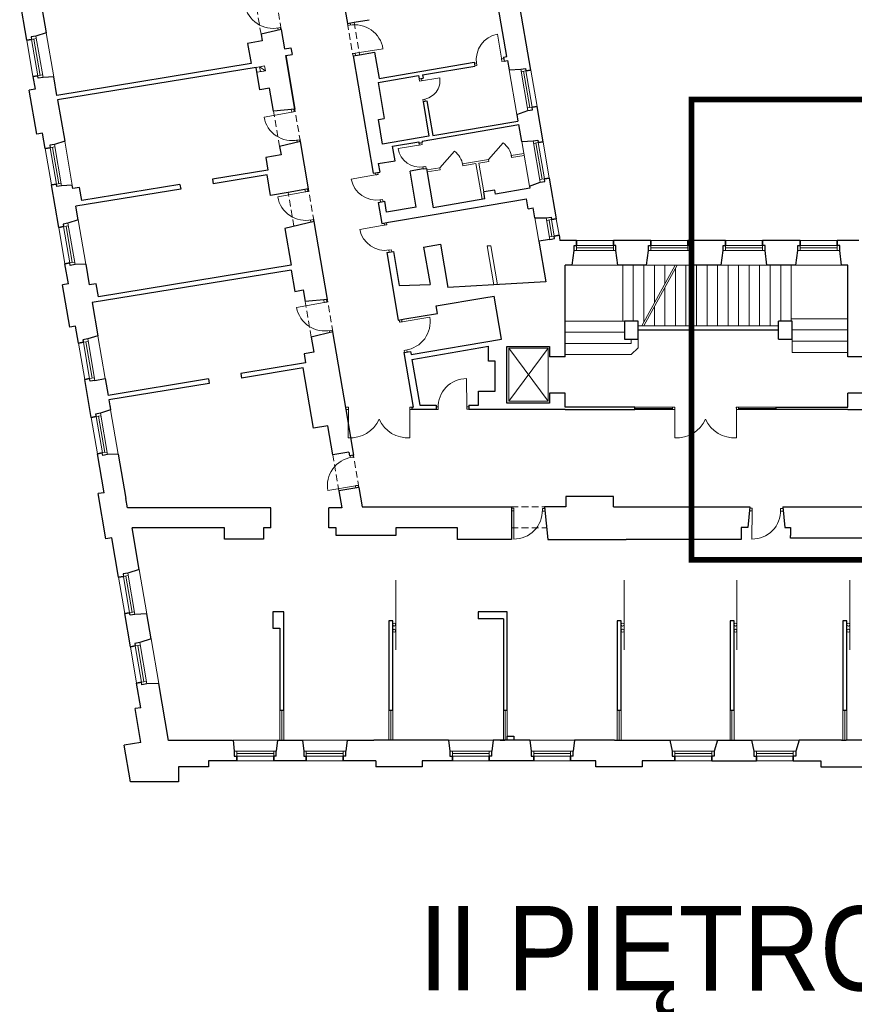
# Model space of a CAD drawing. Header units: millimetres. Extents: x 6904000 to 7075021, y 297772 to 407623.
# Tile 77 of 91: x 7042381 to 7043650, y 344305 to 345802. Entities that reach past the tile are written whole.
import ezdxf

# ---------------------------------------------------------------- set-up
doc = ezdxf.new("R2010")
doc.units = ezdxf.units.MM
doc.linetypes.add('MCS - 2 piętro - koncepcja (2026.04.17)_do wysłania$0$DASHED', pattern=[19.05, 12.7, -6.35])
for name, color, linetype, lineweight in [('MCS - 2 piętro - koncepcja (2026.04.17)_do wysłania$0$Drzwi i okna', 8, 'Continuous', 9), ('MCS - 2 piętro - koncepcja (2026.04.17)_do wysłania$0$Kanały wentylacyjne', 8, 'Continuous', 9), ('MCS - 2 piętro - koncepcja (2026.04.17)_do wysłania$0$Opis', 8, 'Continuous', 9), ('MCS - 2 piętro - koncepcja (2026.04.17)_do wysłania$0$Przekrojowa', 8, 'Continuous', 25), ('MCS - 2 piętro - koncepcja (2026.04.17)_do wysłania$0$Ramka', 8, 'Continuous', 9), ('MCS - 2 piętro - koncepcja (2026.04.17)_do wysłania$0$S3_obrys zakresu', 8, 'Continuous', 5), ('MCS - 2 piętro - koncepcja (2026.04.17)_do wysłania$0$Widokowa', 8, 'Continuous', 9)]:
    doc.layers.add(name, color=color, linetype=linetype, lineweight=lineweight)
doc.styles.add('MCS - 2 piętro - koncepcja (2026.04.17)_do wysłania$0$ARIELCE', font='arial.ttf', dxfattribs={"width": 0.9})

# ---------------------------------------------------------------- blocks, each defined once
blk = doc.blocks.new('MCS - 2 piętro - koncepcja (2026.04.17)_do wysłania$0$zw$2918')
at = {"layer": 'MCS - 2 piętro - koncepcja (2026.04.17)_do wysłania$0$Drzwi i okna', "color": 0}
for p, q in [((1351.6, -1801.4), (1350.5, -1794.9)), ((1359.5, -1800.1), (1358.4, -1793.6)), ((1137, -1809.3), (1145.8, -1807.7)), ((1138, -1809.1), (1139.1, -1815.5)), ((1145.8, -1807.7), (1146.9, -1813.6)), ((1360.5, -1799.9), (1351.6, -1801.4)), ((1818.8, -1907), (1805.9, -1828.1)), ((1373.6, -1885.8), (1458, -1871.9)), ((1374.6, -1885.7), (1365.7, -1887.1)), ((1365.7, -1887.1), (1366.8, -1893.5)), ((1374.7, -1892.2), (1373.6, -1885.8)), ((1742.2, -1915), (1735.7, -1916.1)), ((1742, -1914), (1743.5, -1922.9)), ((1817.9, -1901.6), (1819.4, -1910.5)), ((1824.5, -1901.5), (1818.1, -1902.6)), ((1819.4, -1910.5), (1825.8, -1909.4)), ((1743.5, -1922.9), (1737, -1924)), ((1568.7, -1970.2), (1567.6, -1963.7)), ((1568.7, -1970.2), (1630.4, -1960.2)), ((1577.6, -1968.8), (1568.7, -1970.2)), ((1575.6, -1969), (1574.5, -1962.5)), ((1585.5, -2025.1), (1578.6, -2026.3)), ((1578.6, -2026.3), (1579.6, -2032.7)), ((1586.5, -2031.5), (1585.5, -2025.1)), ((1180.6, -2064.7), (1096.5, -2080.2)), ((1179.1, -2056.7), (1180.6, -2064.7)), ((1179.6, -2064.9), (1188.4, -2063.3)), ((1188.4, -2063.3), (1187.1, -2056.2)), ((1195.3, -2150.4), (1204.2, -2148.8)), ((1196.3, -2150.2), (1197.3, -2155.8)), ((1204.2, -2148.8), (1205.2, -2154.5)), ((1572.8, -2164.4), (1503.7, -2175.8)), ((1568.4, -2165.1), (1567.3, -2158.6)), ((1568.4, -2165.1), (1577.2, -2163.6)), ((1577.2, -2163.6), (1576.2, -2157.1)), ((1579.3, -2231.1), (1588.2, -2229.7)), ((1580.4, -2237.5), (1579.3, -2231.1)), ((1588.2, -2229.7), (1589.2, -2236.1)), ((1440.3, -2254.8), (1361.5, -2268.6)), ((1434.7, -2249.2), (1435.8, -2255.6)), ((1434.8, -2255.8), (1443.7, -2254.2)), ((1443.7, -2254.2), (1442.6, -2247.8)), ((1220.8, -2300.3), (1222, -2307.2)), ((1229.9, -2305.8), (1228.6, -2298.7)), ((1222, -2307.2), (1137.9, -2322.7)), ((1221.1, -2307.4), (1229.9, -2305.8)), ((1448.1, -2331.5), (1456.9, -2330)), ((1449.1, -2331.4), (1450.2, -2337.9)), ((1456.9, -2330), (1458.1, -2336.5)), ((1236.8, -2392.9), (1245.6, -2391.2)), ((1237.8, -2392.7), (1238.9, -2399)), ((1245.6, -2391.2), (1246.7, -2397)), ((1466.6, -2407.6), (1387.8, -2421.4)), ((1461, -2402), (1462.2, -2408.4)), ((1461.2, -2408.5), (1470, -2407)), ((1470, -2407), (1468.9, -2400.6)), ((1474.4, -2484.3), (1483.3, -2482.8)), ((1483.3, -2482.8), (1484.4, -2489.3)), ((1475.4, -2484.1), (1476.5, -2490.6)), ((1279.5, -2643.3), (1195.4, -2658.8)), ((1278, -2635.3), (1279.5, -2643.3)), ((1278.5, -2643.5), (1287.4, -2641.9)), ((1287.4, -2641.9), (1286, -2634.6)), ((1515.7, -2701.9), (1600, -2687.6)), ((1507.8, -2703.3), (1506.6, -2696.3)), ((1516.7, -2701.7), (1507.8, -2703.3)), ((1514.5, -2695), (1515.7, -2701.9)), ((1294.2, -2729), (1303.1, -2727.4)), ((1295.2, -2728.8), (1296.4, -2735.1)), ((1303.1, -2727.4), (1304.2, -2733.2)), ((1531.2, -2787.4), (1522.3, -2788.9)), ((1522.3, -2788.9), (1523.3, -2794.9)), ((1530.2, -2787.6), (1531.2, -2793.6)), ((1712.5, -2960), (1712.1, -2874.5)), ((1352.7, -2961.1), (1346.2, -2961.1)), ((1352.6, -2970.1), (1352.7, -2961.1)), ((1539.7, -2970.1), (1539.7, -2961.1)), ((1539.7, -2961.1), (1546.2, -2961.1)), ((1625.6, -2960.5), (1619, -2960.5)), ((1625.6, -2959.5), (1625.6, -2968.5)), ((1712.5, -2959), (1712.5, -2968)), ((1719, -2960), (1712.5, -2960)), ((2344.7, -2961.1), (2338.2, -2961.1)), ((2344.7, -2970.1), (2344.7, -2961.1)), ((2531.8, -2970.1), (2531.7, -2961.1)), ((2531.7, -2961.1), (2538.2, -2961.1)), ((1346.2, -2969.1), (1352.6, -2969.1)), ((1352.6, -2969.1), (1352.5, -3054.6)), ((1546.2, -2969.1), (1539.7, -2969.1)), ((1539.7, -2969.1), (1539.8, -3054.6)), ((1625.6, -2968.5), (1619, -2968.5)), ((1712.5, -2968), (1719, -2968)), ((2338.2, -2969.1), (2344.7, -2969.1)), ((2344.7, -2969.1), (2344.6, -3054.6)), ((2538.2, -2969.1), (2531.8, -2969.1)), ((2531.8, -2969.1), (2531.9, -3054.6)), ((1359.2, -3114.6), (1358.2, -3109)), ((1367, -3113.2), (1366, -3107.4)), ((1358.2, -3114.8), (1367, -3113.2)), ((1374.5, -3200.2), (1290.3, -3215.2)), ((1373.5, -3200.3), (1382.3, -3198.7)), ((1375.7, -3207.2), (1374.5, -3200.2)), ((1382.3, -3198.7), (1383.6, -3205.9)), ((1855.3, -3269), (1848.8, -3269)), ((1848.8, -3277), (1855.3, -3277)), ((1855.3, -3277), (1855.1, -3362.5)), ((1855.3, -3278), (1855.3, -3269)), ((1942.2, -3278.2), (1942.2, -3269.2)), ((1942.2, -3269.2), (1948.8, -3269.2)), ((1942.2, -3277.2), (1950.1, -3277.2)), ((2571.6, -3277), (2579.4, -3277)), ((2579.4, -3269), (2572.9, -3269)), ((2579.4, -3277), (2579.3, -3362.5)), ((2579.4, -3278), (2579.4, -3269)), ((2666.3, -3278.2), (2666.3, -3269.2)), ((2666.3, -3269.2), (2672.9, -3269.2)), ((2666.3, -3277.2), (2674.2, -3277.2))]:
    blk.add_line(p, q, dxfattribs=at)
at = {"layer": 'MCS - 2 piętro - koncepcja (2026.04.17)_do wysłania$0$Drzwi i okna', "color": 0, "ltscale": 1.6}
for p, q in [((1630.6, -2233.8), (1675.1, -2183.8)), ((1778.9, -2208.5), (1823.5, -2158.4))]:
    blk.add_line(p, q, dxfattribs=at)
for centre, radius, start, end in [((1123.5, -1723.6), 86.7, 190.2929, 281.9036), ((1372.3, -1885.9), 86.7, 9.2331, 100.8437), ((1573.2, -1968.6), 57.8, 276.9522, 8.388), ((1181.8, -2064.7), 86.7, 190.2929, 281.9036), ((1638.7, -2234), 62, 8.3094, 53.9766), ((1787, -2208.6), 62, 8.3094, 53.9766), ((1223.3, -2307.2), 86.7, 190.2929, 281.9036), ((1280.8, -2643.3), 86.7, 190.2929, 281.9036), ((1514.5, -2702.3), 86.7, 278.1541, 9.7648), ((1712.3, -2961.3), 86.7, 90.1458, 181.7564), ((1359.1, -2959.4), 95.4, 266.0716, 335.8764), ((1533.3, -2959.4), 95.4, 204.1236, 273.9284), ((2351.1, -2959.4), 95.4, 266.0716, 335.8764), ((2525.3, -2959.4), 95.4, 204.1236, 273.9284), ((1375.7, -3199.7), 86.7, 98.6519, 190.2626), ((1855.5, -3275.8), 86.7, 269.7794, 1.39), ((2579.6, -3275.8), 86.7, 269.7794, 1.39)]:
    blk.add_arc(centre, radius, start, end, dxfattribs=at)
at = {"layer": 'MCS - 2 piętro - koncepcja (2026.04.17)_do wysłania$0$Drzwi i okna', "color": 0}
for centre, radius, start, end in [((1819.3, -1904.7), 77.8, 99.9306, 189.3047), ((1357.5, -1809.3), 78.2, 277.7082, 281.0068), ((1741.5, -1918.6), 78.2, 7.6634, 10.962), ((1198.1, -2141), 78.2, 98.7681, 102.0666), ((1570.3, -2164.2), 67.5, 189.8932, 279.8733), ((1569.9, -2153.5), 78.2, 277.7578, 281.0564), ((1437.9, -2254.4), 77.8, 190.5203, 279.8944), ((1452.6, -2332), 78.2, 98.2531, 101.5517), ((1239.5, -2383.4), 78.2, 98.7681, 102.0666), ((1464.2, -2407.1), 77.8, 190.5203, 279.8944), ((1479, -2484.8), 78.2, 98.2531, 101.5517), ((1297, -2719.6), 78.2, 98.7681, 102.0666), ((1525.4, -2779.5), 78.2, 97.9911, 101.2896), ((1634.4, -2963.8), 78.2, 358.6209, 1.9195), ((1430.8, -2965.8), 78.2, 178.2653, 181.5639), ((1461.5, -2965.8), 78.2, 358.4361, 1.7347), ((2422.8, -2965.8), 78.2, 178.2653, 181.5639), ((2453.6, -2965.8), 78.2, 358.4361, 1.7347), ((1364.1, -3122.6), 78.2, 278.4889, 281.7875), ((1933.4, -3273.7), 78.2, 178.2545, 181.5531), ((2657.5, -3273.7), 78.2, 178.2545, 181.5531)]:
    blk.add_arc(centre, radius, start, end, dxfattribs=at)
at = {"layer": 'MCS - 2 piętro - koncepcja (2026.04.17)_do wysłania$0$Kanały wentylacyjne', "color": 0}
for p, q in [((1093.3, -1925.2), (1072.1, -1928.8)), ((1095.9, -1939.9), (1074.7, -1943.6)), ((1083.1, -1926.9), (1097.9, -1924.4)), ((1085.7, -1941.7), (1083.1, -1926.9)), ((1083.1, -1926.9), (1100.4, -1939.1)), ((1100.4, -1939.1), (1085.7, -1941.7)), ((1097.9, -1924.4), (1100.4, -1939.1))]:
    blk.add_line(p, q, dxfattribs=at)
at = {"layer": 'MCS - 2 piętro - koncepcja (2026.04.17)_do wysłania$0$Przekrojowa', "color": 0, "ltscale": 1.6}
for p, q in [((1301.4, -1512.1), (1349.9, -1795)), ((375.3, -1846.3), (353.9, -1721.1)), ((1907.2, -1936.8), (1869.9, -1718.9)), ((422.3, -1753.6), (434.3, -1823.6)), ((1834, -1895.8), (1808.1, -1744.1)), ((1349.9, -1795), (1369.8, -1791.6)), ((1369.8, -1791.6), (1415.4, -1783.8)), ((434.3, -1823.6), (403.3, -1833.7)), ((1148.5, -1813.2), (1087.4, -1828.1)), ((1148.5, -1813.2), (1158.6, -1872.4)), ((1090.9, -1848.4), (1046.5, -1856)), ((1087.4, -1828.1), (1090.9, -1848.4)), ((1046.5, -1856), (1057, -1917.1)), ((1158.6, -1872.4), (1178.3, -1869)), ((1178.3, -1869), (1181.9, -1889.7)), ((1386.7, -1890.1), (1432.3, -1882.3)), ((1432.3, -1882.3), (1445.9, -1962.2)), ((1162.2, -1893.1), (1181.9, -1889.7)), ((1162.2, -1893.1), (1190, -2055.7)), ((1190, -2055.7), (1162.2, -1893.1)), ((1366.8, -1893.5), (1386.7, -1890.1)), ((1366.8, -1893.5), (1427.9, -2250.3)), ((1445.9, -1962.2), (1735.1, -1912.7)), ((1735.1, -1912.7), (1737.1, -1924.6)), ((1823.8, -1897.6), (1834, -1895.8)), ((1823.8, -1897.6), (1825.8, -1909.4)), ((1825.8, -1909.4), (1836.1, -1907.7)), ((1836.1, -1907.7), (1841, -1936.4)), ((1057, -1917.1), (466.8, -2013.8)), ((1072.1, -1928.8), (469.2, -2027.6)), ((1083.8, -1996.7), (1072.1, -1928.8)), ((1577.8, -1951.8), (1737.1, -1924.6)), ((1841, -1936.4), (1876.5, -1934.1)), ((394.2, -1956.7), (400.7, -1995.2)), ((457.3, -1957.9), (424.7, -1959.2)), ((466.8, -2013.8), (457.3, -1957.9)), ((1443, -1974.9), (1566, -1953.8)), ((1443, -1974.9), (1461.8, -2084.3)), ((1566, -1953.8), (1567.6, -1963.7)), ((1567.6, -1963.7), (1579.5, -1961.7)), ((1577.8, -1951.8), (1579.5, -1961.7)), ((400.7, -1995.2), (383, -1998.2)), ((405.7, -2131.3), (383, -1998.2)), ((1113.3, -1991.7), (1083.8, -1996.7)), ((1125.3, -2061.7), (1113.3, -1991.7)), ((469.2, -2027.6), (490.6, -2152.8)), ((1579.5, -2032.7), (1591.3, -2030.7)), ((1579.5, -2032.7), (1597.6, -2138.1)), ((1591.3, -2030.7), (1609.4, -2136.1)), ((1190, -2055.7), (1125.3, -2061.7)), ((1864.2, -2072.4), (1898, -2059.9)), ((1944.4, -2154.6), (1926, -2047.2)), ((1443.8, -2087.3), (1461.8, -2084.3)), ((1456.6, -2162.2), (1443.8, -2087.3)), ((1609.4, -2136.1), (1867.6, -2092)), ((1864.2, -2072.4), (1867.6, -2092)), ((1576.5, -2153), (1871.2, -2102.6)), ((1880, -2154.2), (1871.2, -2102.6)), ((423.5, -2128.2), (405.7, -2131.3)), ((431.6, -2175.6), (423.5, -2128.2)), ((490.6, -2152.8), (459.6, -2162.9)), ((1206.8, -2154.3), (1143.8, -2169.6)), ((1231.4, -2298.2), (1206.8, -2154.3)), ((1597.6, -2138.1), (1456.6, -2162.2)), ((1486.8, -2168.3), (1566.6, -2154.7)), ((1566.6, -2154.7), (1567.3, -2158.6)), ((1576.5, -2153), (1577.1, -2156.9)), ((1880, -2154.2), (1913.8, -2152)), ((1143.8, -2169.6), (1148, -2194.6)), ((1494.4, -2212.7), (1486.8, -2168.3)), ((1567.3, -2158.6), (1577.1, -2156.9)), ((1148, -2194.6), (1101.7, -2202.5)), ((1101.7, -2202.5), (1108.3, -2241.1)), ((1443.7, -2221.3), (1494.4, -2212.7)), ((1108.3, -2241.1), (939.6, -2268.7)), ((1443.7, -2221.3), (1448.1, -2246.9)), ((1580.4, -2237.5), (1540.9, -2244.3)), ((1559.1, -2353.8), (1540.9, -2244.3)), ((1580.4, -2237.5), (1590.2, -2235.8)), ((1590.2, -2235.8), (1610, -2355.2)), ((939.6, -2268.7), (941.9, -2282.5)), ((1105.7, -2255.7), (942.1, -2282.5)), ((1116.4, -2317.8), (1105.7, -2255.7)), ((1427.9, -2250.3), (1448.1, -2246.9)), ((1963.3, -2265), (1984.5, -2389.1)), ((472.5, -2415.1), (450.5, -2285.9)), ((513.6, -2287.2), (481, -2288.5)), ((515.2, -2297), (513.6, -2287.2)), ((536, -2293.6), (515.2, -2297)), ((843.2, -2298.7), (524.5, -2351)), ((542.8, -2333.8), (536, -2293.6)), ((840.9, -2284.9), (542.8, -2333.8)), ((840.9, -2284.9), (843.2, -2298.7)), ((1231.4, -2298.2), (1169.6, -2308.7)), ((1797.7, -2301.8), (1764.2, -2307.5)), ((1799.8, -2313.6), (1797.7, -2301.8)), ((1904.2, -2295.8), (1799.8, -2313.6)), ((1903.1, -2289.6), (1935.3, -2277.7)), ((1903.1, -2289.6), (1904.2, -2295.8)), ((1169.6, -2308.7), (1116.4, -2317.8)), ((1607.4, -2376.9), (1894.2, -2327.9)), ((1767.8, -2328.2), (1610, -2355.2)), ((1767.8, -2328.2), (1764.2, -2307.5)), ((1899.4, -2358.5), (1894.2, -2327.9)), ((531.5, -2392.3), (524.5, -2351)), ((1443.1, -2339), (1463.3, -2335.6)), ((1443.1, -2339), (1454.1, -2403.1)), ((1468.9, -2369.2), (1463.3, -2335.6)), ((1559.1, -2353.8), (1468.9, -2369.2)), ((1899.4, -2358.5), (1914.5, -2355.9)), ((1919.6, -2385.9), (1914.5, -2355.9)), ((531.5, -2392.3), (500.6, -2402.4)), ((1474.3, -2399.7), (1607.4, -2376.9)), ((1919.6, -2385.9), (1953.9, -2386.5)), ((1248.3, -2396.7), (1159.9, -2418.3)), ((1159.9, -2418.3), (1179.1, -2530.4)), ((1288.9, -2634.3), (1248.3, -2396.7)), ((1454.1, -2403.1), (1474.3, -2399.7)), ((1965, -2451.5), (1931.8, -2457.2)), ((1993, -2438.8), (1993.9, -2444.3)), ((1993, -2438.8), (1995.8, -2455.3)), ((1581.5, -2474.7), (1632.8, -2465.9)), ((1581.5, -2474.7), (1599.9, -2582.3)), ((1632.8, -2465.9), (1655.4, -2598)), ((1931.8, -2457.2), (1952.9, -2580.6)), ((1931.8, -2457.2), (1932.7, -2462.3)), ((2046.2, -2455.3), (1995.8, -2455.3)), ((2272.2, -2455.3), (2158.2, -2455.3)), ((2499.2, -2455.3), (2384.2, -2455.3)), ((2726.2, -2455.3), (2611.2, -2455.3)), ((2903.8, -2455.3), (2838.2, -2455.3)), ((1469.3, -2491.8), (1489.5, -2488.4)), ((1469.3, -2491.8), (1504.5, -2696.8)), ((1489.5, -2488.4), (1507.2, -2591.9)), ((2032.6, -2530.3), (2038.4, -2485.1)), ((2171.7, -2530.3), (2166, -2485.1)), ((2258.6, -2530.3), (2264.4, -2485.1)), ((2397.7, -2530.3), (2392, -2485.1)), ((2485.6, -2530.3), (2491.4, -2485.1)), ((2624.7, -2530.3), (2619, -2485.1)), ((2712.6, -2530.3), (2718.4, -2485.1)), ((2851.7, -2530.3), (2846, -2485.1)), ((501.9, -2586.6), (491.4, -2525.5)), ((554.5, -2526.7), (522, -2528)), ((554.5, -2526.7), (565.3, -2589.8)), ((1179.1, -2530.4), (592.9, -2626.5)), ((2011.9, -2808.1), (2011.9, -2530.3)), ((2032.6, -2530.3), (2011.9, -2530.3)), ((2258.6, -2530.3), (2171.7, -2530.3)), ((2485.6, -2530.3), (2397.7, -2530.3)), ((2712.6, -2530.3), (2624.7, -2530.3)), ((2870.9, -2530.3), (2851.7, -2530.3)), ((2870.9, -2808.1), (2870.9, -2530.3)), ((1179.2, -2544.6), (574.5, -2643.7)), ((1179.2, -2544.6), (1190.3, -2609.6)), ((501.9, -2586.6), (484.1, -2589.6)), ((506.2, -2718.7), (484.1, -2589.6)), ((586, -2586.4), (565.3, -2589.8)), ((592.9, -2626.5), (586, -2586.4)), ((1507.2, -2591.9), (1600.9, -2588.2)), ((1599.9, -2582.3), (1600.9, -2588.2)), ((1795.1, -2589.8), (1655.4, -2598)), ((1952.9, -2580.6), (1795.1, -2589.8)), ((1190.3, -2609.6), (1215.2, -2605.3)), ((1215.2, -2605.3), (1221.2, -2640.6)), ((1619.4, -2653.9), (1764.3, -2629.1)), ((1764.3, -2629.1), (1795.8, -2623.7)), ((1818.2, -2754.8), (1795.8, -2623.7)), ((574.5, -2643.7), (591.7, -2744.2)), ((1288.9, -2634.3), (1221.2, -2640.6)), ((1623.2, -2676.5), (1619.4, -2653.9)), ((1504.5, -2696.8), (1524.7, -2693.4)), ((1524.7, -2693.4), (1623.2, -2676.5)), ((523.9, -2715.7), (506.2, -2718.7)), ((532.7, -2767), (523.9, -2715.7)), ((2191.9, -2699.8), (2191.9, -2754.8)), ((2232.9, -2699.8), (2191.9, -2699.8)), ((2232.9, -2754.8), (2232.9, -2699.8)), ((2659.9, -2754.8), (2659.9, -2699.8)), ((2700.9, -2699.8), (2659.9, -2699.8)), ((2700.9, -2754.8), (2700.9, -2699.8)), ((591.7, -2744.2), (560.7, -2754.3)), ((1305.8, -2732.9), (1239.8, -2748.9)), ((1239.8, -2748.9), (1247.6, -2794.5)), ((1346.2, -2969.1), (1305.8, -2732.9)), ((2232.9, -2726.8), (2659.9, -2726.8)), ((1543.2, -2801.8), (1818.2, -2754.8)), ((1545.7, -2816.2), (1778.5, -2776.4)), ((1778.5, -2821.3), (1778.5, -2776.4)), ((1834.3, -2949.8), (1834.3, -2777)), ((1834.3, -2777), (1963.9, -2777)), ((1963.9, -2777), (1963.9, -2808.1)), ((2191.9, -2754.8), (2232.9, -2754.8)), ((2659.9, -2754.8), (2700.9, -2754.8)), ((1247.6, -2794.5), (1218, -2799.6)), ((1218, -2799.6), (1222.7, -2827.2)), ((1521.4, -2795.4), (1541.5, -2792)), ((1521.4, -2795.4), (1549.7, -2961.1)), ((1541.6, -2791.9), (1543.2, -2801.8)), ((2011.9, -2808.1), (1963.9, -2808.1)), ((2918.9, -2808.1), (2870.9, -2808.1)), ((1222.7, -2827.2), (1025.6, -2859.6)), ((1215.3, -2842.4), (1028, -2873.1)), ((1246.6, -3025.7), (1215.3, -2842.4)), ((1545.7, -2816.2), (1569.5, -2955.1)), ((1798.5, -2821.3), (1778.5, -2821.3)), ((1798.5, -2913.3), (1798.5, -2821.3)), ((1025.6, -2859.6), (1028, -2873.1)), ((571.3, -2992.7), (551.6, -2877.4)), ((582.2, -2880), (614, -2874.6)), ((614, -2874.6), (622.7, -2925.6)), ((927.6, -2875.6), (622.7, -2925.6)), ((930, -2889.1), (625, -2939.1)), ((927.6, -2875.6), (930, -2889.1)), ((1748.5, -2955.1), (1748.5, -2913.3)), ((1748.5, -2913.3), (1798.5, -2913.3)), ((2011.9, -2919.1), (1963.9, -2919.1)), ((1963.9, -2919.1), (1963.9, -2949.8)), ((2011.9, -2961.1), (2011.9, -2919.1)), ((2870.9, -2961.1), (2870.9, -2919.1)), ((2918.9, -2919.1), (2870.9, -2919.1)), ((625, -2939.1), (630.3, -2970)), ((627.8, -2955), (630.3, -2970)), ((1546.2, -2969.1), (1546.2, -2961.1)), ((1546.2, -2961.1), (1549.7, -2961.1)), ((1569.5, -2955.1), (1619, -2955.1)), ((1619, -2955.1), (1619, -2969.1)), ((1719, -2955.1), (1748.5, -2955.1)), ((1719, -2955.1), (1719, -2969.1)), ((1963.9, -2949.8), (1834.3, -2949.8)), ((2222.8, -2961.1), (2011.9, -2961.1)), ((2222.8, -2969.1), (2222.8, -2961.1)), ((2652.8, -2969.1), (2652.8, -2961.1)), ((2652.8, -2961.1), (2870.9, -2961.1)), ((630.3, -2970), (599.3, -2980)), ((1344.5, -2969.1), (1368.1, -3107.1)), ((1346.2, -2969.1), (1344.5, -2969.1)), ((1619, -2969.1), (1546.2, -2969.1)), ((1787.9, -2969.1), (1719, -2969.1)), ((2011.9, -2969.1), (1787.9, -2969.1)), ((1999.9, -2969.1), (1996.9, -2969.1)), ((2011.9, -2969.1), (2222.8, -2969.1)), ((2870.9, -2969.1), (2652.8, -2969.1)), ((2870.9, -2969.1), (3128.8, -2969.1)), ((1290, -3018.3), (1246.6, -3025.7)), ((1305.1, -3106.7), (1290, -3018.3)), ((610.4, -3221.4), (590.2, -3103.1)), ((653.3, -3104.3), (620.7, -3105.6)), ((653.3, -3104.3), (676.4, -3239.5)), ((1354.4, -3098.3), (1305.1, -3106.7)), ((1354.4, -3098.3), (1356.3, -3109.1)), ((1368.1, -3107.1), (1356.3, -3109.1)), ((610.4, -3221.4), (592.7, -3224.4)), ((616.1, -3361.4), (592.7, -3224.4)), ((1384.9, -3205.7), (1323.8, -3216.1)), ((1323.8, -3216.1), (1332.6, -3267.4)), ((1384.9, -3205.7), (1394.9, -3264.1)), ((681.2, -3267.4), (676.4, -3239.5)), ((2158.9, -3232.8), (2013.9, -3232.8)), ((2013.9, -3232.8), (2013.9, -3264.1)), ((2158.9, -3264.1), (2158.9, -3232.8)), ((1116.8, -3267.4), (681.2, -3267.4)), ((1116.8, -3328.1), (1116.8, -3267.4)), ((1332.6, -3267.4), (1293.8, -3267.4)), ((1293.8, -3328.1), (1293.8, -3267.4)), ((1394.9, -3264.1), (1848.8, -3264.1)), ((1848.8, -3264.1), (1848.8, -3328.1)), ((2013.9, -3264.1), (1948.8, -3264.1)), ((1948.8, -3264.3), (1958.7, -3363.7)), ((2158.9, -3264.1), (2572.9, -3264.1)), ((2572.9, -3264.1), (2566.6, -3327.7)), ((2672.9, -3264.1), (3384.5, -3264.1)), ((2672.9, -3264.1), (2679.3, -3327.7)), ((717.2, -3454.7), (695.6, -3328.1)), ((975.8, -3328.1), (695.6, -3328.1)), ((975.8, -3363.1), (975.8, -3328.1)), ((1116.8, -3328.1), (1094.8, -3328.1)), ((1094.8, -3328.1), (1094.8, -3363.1)), ((1315.8, -3328.1), (1293.8, -3328.1)), ((1315.8, -3351.7), (1315.8, -3328.1)), ((1496.8, -3351.7), (1315.8, -3351.7)), ((1684.8, -3328.1), (1496.8, -3328.1)), ((1496.8, -3328.1), (1496.8, -3351.7)), ((1684.8, -3363.7), (1684.8, -3328.1)), ((1848.8, -3328.1), (1848.8, -3363.7)), ((2566.6, -3327.7), (2545.9, -3327.7)), ((2545.9, -3327.7), (2545.9, -3363.7)), ((2679.3, -3327.7), (2695.9, -3327.7)), ((2695.9, -3327.7), (2695.9, -3351.7)), ((2695.9, -3359.7), (2695.9, -3351.7)), ((633.8, -3358.4), (616.1, -3361.4)), ((654.4, -3478.6), (633.8, -3358.4)), ((1094.8, -3363.1), (975.8, -3363.1)), ((1848.8, -3363.7), (1684.8, -3363.7)), ((1958.7, -3363.7), (2196.9, -3363.7)), ((2545.9, -3363.7), (2196.9, -3363.7)), ((2855.7, -3359.7), (2695.9, -3359.7)), ((3319.7, -3359.7), (2855.7, -3359.7)), ((717.2, -3454.7), (682.4, -3466)), ((690.5, -3689.6), (673.3, -3589)), ((740.4, -3590.1), (703.8, -3591.5)), ((753.3, -3665.6), (740.4, -3590.1)), ((1156.1, -3583.7), (1123.1, -3583.7)), ((1123.1, -3583.7), (1123.1, -3633.7)), ((1156.1, -3883.7), (1156.1, -3583.7)), ((1835.7, -3583.7), (1746.7, -3583.7)), ((1746.7, -3583.7), (1746.7, -3604.7)), ((1835.7, -3583.7), (1821.7, -3583.7)), ((1835.7, -3883.7), (1835.7, -3583.7)), ((1487.7, -3610.7), (1475.7, -3610.7)), ((1475.7, -3610.7), (1475.7, -3883.7)), ((1487.7, -3883.7), (1487.7, -3610.7)), ((1823.7, -3604.7), (1746.7, -3604.7)), ((1823.7, -3604.7), (1823.7, -3883.7)), ((2181.7, -3610.7), (2169.7, -3610.7)), ((2169.7, -3610.7), (2169.7, -3883.7)), ((2181.7, -3883.7), (2181.7, -3610.7)), ((2524.7, -3610.7), (2512.7, -3610.7)), ((2512.7, -3610.7), (2512.7, -3883.7)), ((2524.7, -3883.7), (2524.7, -3610.7)), ((2867.7, -3610.7), (2855.7, -3610.7)), ((2855.7, -3610.7), (2855.7, -3883.7)), ((2867.7, -3883.7), (2867.7, -3610.7)), ((1123.1, -3633.7), (1144.1, -3633.7)), ((1144.1, -3633.7), (1144.1, -3883.7)), ((753.3, -3665.6), (718.5, -3676.9)), ((722.1, -3874.9), (709.3, -3800)), ((776.5, -3801), (739.9, -3802.5)), ((806.1, -3974.4), (776.5, -3801)), ((722.1, -3874.9), (704.4, -3877.9)), ((722, -3980.7), (704.4, -3877.9)), ((1156.1, -3883.7), (1144.1, -3883.7)), ((1487.7, -3883.7), (1475.7, -3883.7)), ((1835.7, -3883.7), (1823.7, -3883.7)), ((2181.7, -3883.7), (2169.7, -3883.7)), ((2524.7, -3883.7), (2512.7, -3883.7)), ((2867.7, -3883.7), (2855.7, -3883.7)), ((1000.3, -3974.4), (806.1, -3974.4)), ((1137.7, -3973.7), (1213.2, -3973.7)), ((1348.7, -3973.7), (1429.7, -3973.7)), ((1657.2, -3973.7), (1429.7, -3973.7)), ((1904.2, -3973.7), (1792.7, -3973.7)), ((1813.7, -3973.7), (1827.7, -3973.7)), ((1835.7, -3973.7), (1835.7, -3961.7)), ((1835.7, -3961.7), (1855.7, -3961.7)), ((1855.7, -3961.7), (1855.7, -3973.7)), ((2161.7, -3973.7), (2039.7, -3973.7)), ((2161.7, -3973.7), (2175.7, -3973.7)), ((2175.7, -3973.7), (2329.5, -3973.7)), ((2329.5, -3973.7), (2337.1, -4007.1)), ((2474.5, -3973.7), (2464.7, -4007.1)), ((2474.5, -3973.7), (2577.5, -3973.7)), ((2506.7, -3973.7), (2520.7, -3973.7)), ((2577.5, -3973.7), (2585.1, -4007.1)), ((2722.5, -3973.7), (2712.7, -4007.1)), ((2851.7, -3973.7), (2722.5, -3973.7)), ((2851.7, -3973.7), (2865.7, -3973.7)), ((2998.5, -3973.7), (2865.7, -3973.7)), ((722, -3980.7), (671.6, -3989.3)), ((690.6, -4099.8), (671.6, -3989.3)), ((1133.7, -4021.9), (1133.7, -4007.1)), ((1344.7, -4021.9), (1344.7, -4007.1)), ((1788.7, -4021.9), (1788.7, -4007.1)), ((2035.7, -4021.9), (2035.7, -4007.1)), ((1013.9, -4036.8), (927.9, -4036.8)), ((927.9, -4036.8), (927.9, -4054.8)), ((1224.9, -4036.8), (1125.9, -4036.8)), ((1435.9, -4036.8), (1336.9, -4036.8)), ((1435.9, -4036.8), (1435.9, -4054.8)), ((1668.9, -4036.8), (1576.9, -4036.8)), ((1576.9, -4036.8), (1576.9, -4054.8)), ((1915.9, -4036.8), (1780.9, -4036.8)), ((2104.9, -4036.8), (2027.9, -4036.8)), ((2104.9, -4054.8), (2104.9, -4036.8)), ((2344.9, -4036.8), (2245.9, -4036.8)), ((2245.9, -4036.8), (2245.9, -4054.8)), ((2456.9, -4036.8), (2592.9, -4036.8)), ((2704.9, -4036.8), (2788.9, -4036.8)), ((2788.9, -4036.8), (2788.9, -4054.8)), ((927.9, -4054.8), (836.9, -4054.8)), ((836.9, -4054.8), (836.9, -4099.8)), ((1576.9, -4054.8), (1435.9, -4054.8)), ((2245.9, -4054.8), (2104.9, -4054.8)), ((2788.9, -4054.8), (2926.9, -4054.8)), ((836.9, -4099.8), (690.6, -4099.8)), ((836.9, -4099.8), (701, -4099.8))]:
    blk.add_line(p, q, dxfattribs=at)
at = {"layer": 'MCS - 2 piętro - koncepcja (2026.04.17)_do wysłania$0$Przekrojowa', "color": 0}
for p, q in [((390, -1843.8), (375.3, -1846.3)), ((375.3, -1846.3), (390, -1843.8)), ((403.3, -1833.7), (388.7, -1836.1)), ((388.7, -1836.1), (390, -1843.8)), ((1876.5, -1934.1), (1891.1, -1931.7)), ((1891.1, -1931.7), (1892.4, -1939.3)), ((1892.4, -1939.3), (1907.2, -1936.8)), ((1907.2, -1936.8), (1892.4, -1939.3)), ((408.9, -1954.2), (394.2, -1956.7)), ((394.2, -1956.7), (408.9, -1954.2)), ((410.2, -1961.9), (408.9, -1954.2)), ((424.8, -1959.4), (410.2, -1961.9)), ((1898, -2059.9), (1912.6, -2057.4)), ((1911.3, -2049.7), (1926, -2047.2)), ((1926, -2047.2), (1911.3, -2049.7)), ((1912.6, -2057.4), (1911.3, -2049.7)), ((1913.8, -2152), (1928.4, -2149.5)), ((1928.4, -2149.5), (1929.7, -2157.2)), ((1929.7, -2157.2), (1944.4, -2154.6)), ((1944.4, -2154.6), (1929.7, -2157.2)), ((446.3, -2173), (431.6, -2175.6)), ((431.6, -2175.6), (446.3, -2173)), ((459.6, -2162.9), (445, -2165.4)), ((445, -2165.4), (446.3, -2173)), ((1948.6, -2267.6), (1963.3, -2265)), ((1963.3, -2265), (1948.6, -2267.6)), ((1949.9, -2275.2), (1948.6, -2267.6)), ((465.2, -2283.4), (450.5, -2285.9)), ((450.5, -2285.9), (465.2, -2283.4)), ((466.5, -2291.1), (465.2, -2283.4)), ((481.1, -2288.6), (466.5, -2291.1)), ((1935.3, -2277.7), (1949.9, -2275.2)), ((1953.9, -2386.5), (1968.5, -2384)), ((1953.9, -2386.5), (1968.5, -2384)), ((1968.5, -2384), (1969.8, -2391.6)), ((1969.8, -2391.6), (1984.5, -2389.1)), ((1984.5, -2389.1), (1969.8, -2391.6)), ((487.3, -2412.6), (472.5, -2415.1)), ((472.5, -2415.1), (487.3, -2412.6)), ((500.6, -2402.4), (486, -2404.9)), ((486, -2404.9), (487.3, -2412.6)), ((1965, -2451.5), (1979.6, -2449)), ((1978.3, -2441.4), (1993, -2438.8)), ((1993, -2438.8), (1978.3, -2441.4)), ((1979.6, -2449), (1978.3, -2441.4)), ((2038.4, -2485.1), (2038.4, -2470.3)), ((2038.4, -2470.3), (2046.2, -2470.3)), ((2046.2, -2470.3), (2046.2, -2455.3)), ((2046.2, -2455.3), (2046.2, -2470.3)), ((2158.2, -2470.3), (2158.2, -2455.3)), ((2158.2, -2455.3), (2158.2, -2470.3)), ((2166, -2470.3), (2158.2, -2470.3)), ((2166, -2485.1), (2166, -2470.3)), ((2264.4, -2485.1), (2264.4, -2470.3)), ((2264.4, -2470.3), (2272.2, -2470.3)), ((2272.2, -2470.3), (2272.2, -2455.3)), ((2272.2, -2455.3), (2272.2, -2470.3)), ((2384.2, -2470.3), (2384.2, -2455.3)), ((2384.2, -2455.3), (2384.2, -2470.3)), ((2392, -2470.3), (2384.2, -2470.3)), ((2392, -2485.1), (2392, -2470.3)), ((2491.4, -2485.1), (2491.4, -2470.3)), ((2491.4, -2470.3), (2499.2, -2470.3)), ((2499.2, -2470.3), (2499.2, -2455.3)), ((2499.2, -2455.3), (2499.2, -2470.3)), ((2611.2, -2470.3), (2611.2, -2455.3)), ((2611.2, -2455.3), (2611.2, -2470.3)), ((2619, -2470.3), (2611.2, -2470.3)), ((2619, -2485.1), (2619, -2470.3)), ((2718.4, -2485.1), (2718.4, -2470.3)), ((2718.4, -2470.3), (2726.2, -2470.3)), ((2726.2, -2470.3), (2726.2, -2455.3)), ((2726.2, -2455.3), (2726.2, -2470.3)), ((2838.2, -2470.3), (2838.2, -2455.3)), ((2838.2, -2455.3), (2838.2, -2470.3)), ((2846, -2470.3), (2838.2, -2470.3)), ((2846, -2485.1), (2846, -2470.3)), ((506.1, -2523), (491.4, -2525.5)), ((491.4, -2525.5), (506.1, -2523)), ((507.5, -2530.6), (506.1, -2523)), ((522, -2528.1), (507.5, -2530.6)), ((547.4, -2764.4), (532.7, -2767)), ((532.7, -2767), (547.4, -2764.4)), ((560.7, -2754.3), (546.1, -2756.8)), ((546.1, -2756.8), (547.4, -2764.4)), ((566.3, -2874.8), (551.6, -2877.4)), ((551.6, -2877.4), (566.3, -2874.8)), ((567.6, -2882.5), (566.3, -2874.8)), ((582.2, -2880), (567.6, -2882.5)), ((586, -2990.2), (571.3, -2992.7)), ((571.3, -2992.7), (586, -2990.2)), ((599.3, -2980), (584.7, -2982.5)), ((584.7, -2982.5), (586, -2990.2)), ((604.9, -3100.6), (590.2, -3103.1)), ((590.2, -3103.1), (604.9, -3100.6)), ((606.2, -3108.2), (604.9, -3100.6)), ((620.8, -3105.7), (606.2, -3108.2)), ((682.4, -3466), (667.8, -3468.5)), ((667.8, -3468.5), (669.1, -3476.1)), ((669.1, -3476.1), (654.4, -3478.6)), ((654.4, -3478.6), (669.1, -3476.1)), ((688, -3586.5), (673.3, -3589)), ((673.3, -3589), (688, -3586.5)), ((689.3, -3594.2), (688, -3586.5)), ((703.9, -3591.7), (689.3, -3594.2)), ((718.5, -3676.9), (703.9, -3679.4)), ((703.9, -3679.4), (705.2, -3687.1)), ((705.2, -3687.1), (690.5, -3689.6)), ((690.5, -3689.6), (705.2, -3687.1)), ((724.1, -3797.5), (709.3, -3800)), ((709.3, -3800), (724.1, -3797.5)), ((725.4, -3805.1), (724.1, -3797.5)), ((740, -3802.6), (725.4, -3805.1)), ((1002.2, -3973.7), (1006.1, -4007.1)), ((1137.7, -3973.7), (1133.7, -4007.1)), ((1213.2, -3973.7), (1217.1, -4007.1)), ((1348.7, -3973.7), (1344.7, -4007.1)), ((1657.2, -3973.7), (1661.1, -4007.1)), ((1792.7, -3973.7), (1788.7, -4007.1)), ((1904.2, -3973.7), (1908.1, -4007.1)), ((2039.7, -3973.7), (2035.7, -4007.1)), ((1006.1, -4007.1), (1006.1, -4021.9)), ((1217.1, -4007.1), (1217.1, -4021.9)), ((1661.1, -4007.1), (1661.1, -4021.9)), ((1908.1, -4007.1), (1908.1, -4021.9)), ((2337.1, -4007.1), (2337.1, -4021.9)), ((2464.7, -4007.1), (2464.7, -4021.9)), ((2585.1, -4007.1), (2585.1, -4021.9)), ((2712.7, -4007.1), (2712.7, -4021.9)), ((1006.1, -4021.9), (1013.9, -4021.9)), ((1013.9, -4021.9), (1013.9, -4036.8)), ((1013.9, -4036.8), (1013.9, -4021.9)), ((1133.7, -4021.9), (1125.9, -4021.9)), ((1125.9, -4021.9), (1125.9, -4036.8)), ((1125.9, -4036.8), (1125.9, -4021.9)), ((1217.1, -4021.9), (1224.9, -4021.9)), ((1224.9, -4021.9), (1224.9, -4036.8)), ((1224.9, -4036.8), (1224.9, -4021.9)), ((1344.7, -4021.9), (1336.9, -4021.9)), ((1336.9, -4021.9), (1336.9, -4036.8)), ((1336.9, -4036.8), (1336.9, -4021.9)), ((1661.1, -4021.9), (1668.9, -4021.9)), ((1668.9, -4021.9), (1668.9, -4036.8)), ((1668.9, -4036.8), (1668.9, -4021.9)), ((1788.7, -4021.9), (1780.9, -4021.9)), ((1780.9, -4021.9), (1780.9, -4036.8)), ((1780.9, -4036.8), (1780.9, -4021.9)), ((1908.1, -4021.9), (1915.9, -4021.9)), ((1915.9, -4021.9), (1915.9, -4036.8)), ((1915.9, -4036.8), (1915.9, -4021.9)), ((2035.7, -4021.9), (2027.9, -4021.9)), ((2027.9, -4021.9), (2027.9, -4036.8)), ((2027.9, -4036.8), (2027.9, -4021.9)), ((2337.1, -4021.9), (2344.9, -4021.9)), ((2344.9, -4021.9), (2344.9, -4036.8)), ((2344.9, -4036.8), (2344.9, -4021.9)), ((2464.7, -4021.9), (2456.9, -4021.9)), ((2456.9, -4021.9), (2456.9, -4036.8)), ((2456.9, -4036.8), (2456.9, -4021.9)), ((2585.1, -4021.9), (2592.9, -4021.9)), ((2592.9, -4021.9), (2592.9, -4036.8)), ((2592.9, -4036.8), (2592.9, -4021.9)), ((2712.7, -4021.9), (2704.9, -4021.9)), ((2704.9, -4021.9), (2704.9, -4036.8)), ((2704.9, -4036.8), (2704.9, -4021.9))]:
    blk.add_line(p, q, dxfattribs=at)
at = {"layer": 'MCS - 2 piętro - koncepcja (2026.04.17)_do wysłania$0$Widokowa', "color": 0, "linetype": 'MCS - 2 piętro - koncepcja (2026.04.17)_do wysłania$0$DASHED', "ltscale": 1.6}
for p, q in [((1087.4, -1828.1), (1069, -1720.4)), ((1148.5, -1813.2), (1131.6, -1714.6)), ((1349.9, -1795), (1366.8, -1893.5)), ((1369.8, -1791.6), (1386.7, -1890.1)), ((1143.8, -2169.6), (1125.3, -2061.7)), ((1206.8, -2154.3), (1190, -2055.7)), ((1248.3, -2396.7), (1231.4, -2298.2)), ((1187.2, -2411.6), (1169.6, -2308.7)), ((1239.8, -2748.9), (1221.2, -2640.6)), ((1305.8, -2732.9), (1288.9, -2634.3)), ((1323.8, -3216.1), (1305.1, -3106.7)), ((1384.9, -3205.7), (1368.1, -3107.1)), ((1848.8, -3264.1), (1948.8, -3264.1)), ((1848.8, -3328.1), (1955.2, -3328.1))]:
    blk.add_line(p, q, dxfattribs=at)
at = {"layer": 'MCS - 2 piętro - koncepcja (2026.04.17)_do wysłania$0$Widokowa', "color": 0, "ltscale": 1.6}
for p, q in [((434.3, -1823.6), (457.3, -1957.9)), ((375.3, -1846.3), (394.2, -1956.7)), ((1864.2, -2072.4), (1841, -1936.4)), ((1926, -2047.2), (1907.2, -1936.8)), ((490.6, -2152.8), (513.6, -2287.2)), ((1903.1, -2289.6), (1880, -2154.2)), ((1963.3, -2265), (1944.4, -2154.6)), ((431.6, -2175.6), (450.5, -2285.9)), ((1778.9, -2208.5), (1699.5, -2222)), ((1779.9, -2214.4), (1749.2, -2219.6)), ((1779.9, -2214.4), (1778.9, -2208.5)), ((1886.2, -2190.1), (1847.9, -2196.7)), ((1848.9, -2202.6), (1847.9, -2196.7)), ((1887.1, -2196.1), (1848.9, -2202.6)), ((1630.6, -2233.8), (1591, -2240.6)), ((1631.6, -2239.8), (1592, -2246.5)), ((1631.6, -2239.8), (1630.6, -2233.8)), ((1700.6, -2228), (1699.5, -2222)), ((1740.3, -2221.2), (1700.6, -2228)), ((1758.9, -2329.8), (1740.3, -2221.2)), ((1764.2, -2307.5), (1749.2, -2219.6)), ((531.5, -2392.3), (554.5, -2526.7)), ((1919.6, -2385.9), (1931.8, -2457.2)), ((1984.5, -2389.1), (1993, -2438.8)), ((472.5, -2415.1), (491.4, -2525.5)), ((1774.9, -2471.5), (1785.9, -2470.9)), ((1774.9, -2471.5), (1795.2, -2589.8)), ((1785.9, -2470.9), (1806.1, -2589.2)), ((2158.2, -2455.3), (2046.2, -2455.3)), ((2384.2, -2455.3), (2272.2, -2455.3)), ((2611.2, -2455.3), (2499.2, -2455.3)), ((2838.2, -2455.3), (2726.2, -2455.3)), ((2177.2, -2530.3), (2027.2, -2530.3)), ((2186.6, -2699.8), (2186.6, -2530.3)), ((2218.6, -2699.8), (2218.6, -2530.3)), ((2244.5, -2713.9), (2345.7, -2530.3)), ((2250.6, -2702.8), (2250.6, -2530.3)), ((2250.6, -2713.9), (2351.9, -2530.3)), ((2403.2, -2530.3), (2253.2, -2530.3)), ((2282.6, -2644.8), (2282.6, -2530.3)), ((2314.6, -2586.8), (2314.6, -2530.3)), ((2346.6, -2713.9), (2346.6, -2539.8)), ((2378.6, -2713.9), (2378.6, -2530.3)), ((2410.6, -2713.9), (2410.6, -2530.3)), ((2442.6, -2713.9), (2442.6, -2530.3)), ((2474.6, -2713.9), (2474.6, -2530.3)), ((2630.2, -2530.3), (2480.2, -2530.3)), ((2506.6, -2713.9), (2506.6, -2530.3)), ((2538.6, -2713.9), (2538.6, -2530.3)), ((2570.6, -2713.9), (2570.6, -2530.3)), ((2602.6, -2713.9), (2602.6, -2530.3)), ((2634.6, -2713.9), (2634.6, -2530.3)), ((2666.6, -2699.8), (2666.6, -2530.3)), ((2698.6, -2699.8), (2698.6, -2530.3)), ((2870.9, -2530.3), (2707.2, -2530.3)), ((2314.6, -2713.9), (2314.6, -2597.8)), ((2282.6, -2713.9), (2282.6, -2655.9)), ((2868.9, -2692.9), (2698.6, -2692.9)), ((2191.9, -2699.8), (2013.9, -2699.8)), ((2191.9, -2699.8), (2186.6, -2699.8)), ((2232.9, -2713.9), (2659.9, -2713.9)), ((591.7, -2744.2), (614, -2874.6)), ((2191.9, -2733.8), (2013.9, -2733.8)), ((2868.9, -2726.9), (2700.9, -2726.9)), ((532.7, -2767), (551.6, -2877.4)), ((1959.8, -2781.8), (1840.2, -2943)), ((1959.8, -2943), (1840.2, -2781.8)), ((1959.8, -2781.8), (1840.2, -2781.8)), ((1840.2, -2781.8), (1840.2, -2943)), ((1959.8, -2943), (1959.8, -2781.8)), ((2212.4, -2767.8), (2013.9, -2767.8)), ((2212.4, -2767.8), (2212.4, -2754.8)), ((2232.9, -2781.2), (2212.4, -2801.8)), ((2232.9, -2754.8), (2232.9, -2781.2)), ((2700.9, -2754.8), (2700.9, -2794.9)), ((2868.9, -2760.9), (2700.9, -2760.9)), ((2212.4, -2801.8), (2013.9, -2801.8)), ((2868.9, -2794.9), (2700.9, -2794.9)), ((1840.2, -2943), (1959.8, -2943)), ((2222.8, -2961.1), (2338.2, -2961.1)), ((2338.2, -2961.1), (2338.2, -2969.1)), ((2538.2, -2961.1), (2652.8, -2961.1)), ((2538.2, -2961.1), (2538.2, -2969.1)), ((571.3, -2992.7), (590.2, -3103.1)), ((630.3, -2970), (653.3, -3104.3)), ((2222.8, -2965.1), (2338.2, -2965.1)), ((2222.8, -2969.1), (2338.2, -2969.1)), ((2538.2, -2965.1), (2652.8, -2965.1)), ((2538.2, -2969.1), (2652.8, -2969.1)), ((717.2, -3454.7), (740.4, -3590.1)), ((654.4, -3478.6), (673.3, -3589)), ((1496.7, -3699), (1496.7, -3486.9)), ((2190.7, -3699), (2190.7, -3486.9)), ((2533.7, -3699), (2533.7, -3486.9)), ((2876.7, -3699), (2876.7, -3486.9)), ((753.3, -3665.6), (776.5, -3801)), ((690.5, -3689.6), (709.3, -3800)), ((1144.1, -3883.7), (1144.1, -3973.7)), ((1150.1, -3883.7), (1150.1, -3973.7)), ((1156.1, -3973.7), (1156.1, -3883.7)), ((1475.7, -3883.7), (1475.7, -3973.7)), ((1481.7, -3883.7), (1481.7, -3973.7)), ((1487.7, -3973.7), (1487.7, -3883.7)), ((1823.7, -3883.7), (1823.7, -3973.7)), ((1829.7, -3883.7), (1829.7, -3973.7)), ((1835.7, -3973.7), (1835.7, -3883.7)), ((2169.7, -3883.7), (2169.7, -3973.7)), ((2175.7, -3883.7), (2175.7, -3973.7)), ((2181.7, -3973.7), (2181.7, -3883.7)), ((2512.7, -3883.7), (2512.7, -3973.7)), ((2517.7, -3883.7), (2517.7, -3973.7)), ((2524.7, -3973.7), (2524.7, -3883.7)), ((2855.7, -3883.7), (2855.7, -3973.7)), ((2861.7, -3883.7), (2861.7, -3973.7)), ((2867.7, -3973.7), (2867.7, -3883.7)), ((2329.5, -3973.7), (2474.5, -3973.7)), ((2577.5, -3973.7), (2722.5, -3973.7)), ((1013.9, -4036.8), (1125.9, -4036.8)), ((1224.9, -4036.8), (1336.9, -4036.8)), ((1668.9, -4036.8), (1780.9, -4036.8)), ((1915.9, -4036.8), (2027.9, -4036.8)), ((2344.9, -4036.8), (2456.9, -4036.8)), ((2592.9, -4036.8), (2704.9, -4036.8))]:
    blk.add_line(p, q, dxfattribs=at)
at = {"layer": 'MCS - 2 piętro - koncepcja (2026.04.17)_do wysłania$0$Widokowa', "color": 0}
for p, q in [((390, -1843.8), (404.6, -1841.3)), ((408.9, -1954.4), (390, -1843.8)), ((416.2, -1953), (397.3, -1842.6)), ((424.8, -1959.4), (403.3, -1833.7)), ((1876.5, -1934.1), (1898, -2059.9)), ((1892.4, -1939.3), (1877.8, -1941.8)), ((1885.1, -1940.6), (1904, -2051)), ((1892.4, -1939.1), (1911.3, -2049.7)), ((408.9, -1954.2), (423.5, -1951.7)), ((1911.3, -2049.7), (1896.7, -2052.2)), ((1913.8, -2152), (1935.3, -2277.7)), ((446.3, -2173), (460.9, -2170.5)), ((465.2, -2283.7), (446.3, -2173)), ((472.5, -2282.2), (453.6, -2171.8)), ((481.1, -2288.6), (459.6, -2162.9)), ((1929.7, -2157.2), (1915.1, -2159.7)), ((1922.4, -2158.4), (1941.3, -2268.8)), ((1929.6, -2156.9), (1948.6, -2267.6)), ((1948.6, -2267.6), (1934, -2270)), ((465.2, -2283.4), (479.8, -2280.9)), ((1965, -2451.5), (1953.9, -2386.5)), ((1969.8, -2391.6), (1955.2, -2394.1)), ((1971, -2442.6), (1962.5, -2392.9)), ((1978.3, -2441.6), (1969.8, -2391.6)), ((487.3, -2412.6), (501.9, -2410.1)), ((506.2, -2523.2), (487.3, -2412.6)), ((513.4, -2521.7), (494.6, -2411.3)), ((522, -2528.1), (500.6, -2402.4)), ((1978.3, -2441.4), (1963.7, -2443.9)), ((2046, -2470.3), (2158.2, -2470.3)), ((2046.2, -2470.3), (2046.2, -2485.1)), ((2046.2, -2477.7), (2158.2, -2477.7)), ((2158.2, -2470.3), (2158.2, -2485.1)), ((2272, -2470.3), (2384.2, -2470.3)), ((2272.2, -2470.3), (2272.2, -2485.1)), ((2272.2, -2477.7), (2384.2, -2477.7)), ((2384.2, -2470.3), (2384.2, -2485.1)), ((2499, -2470.3), (2611.2, -2470.3)), ((2499.2, -2470.3), (2499.2, -2485.1)), ((2499.2, -2477.7), (2611.2, -2477.7)), ((2611.2, -2470.3), (2611.2, -2485.1)), ((2726, -2470.3), (2838.2, -2470.3)), ((2726.2, -2470.3), (2726.2, -2485.1)), ((2726.2, -2477.7), (2838.2, -2477.7)), ((2838.2, -2470.3), (2838.2, -2485.1)), ((2038.4, -2485.1), (2166, -2485.1)), ((2264.4, -2485.1), (2392, -2485.1)), ((2491.4, -2485.1), (2619, -2485.1)), ((2718.4, -2485.1), (2846, -2485.1)), ((506.1, -2523), (520.7, -2520.5)), ((547.4, -2764.4), (562, -2762)), ((566.4, -2875.1), (547.4, -2764.4)), ((573.6, -2873.6), (554.7, -2763.2)), ((582.2, -2880), (560.7, -2754.3)), ((566.3, -2874.8), (580.9, -2872.3)), ((586, -2990.2), (600.6, -2987.7)), ((605, -3100.8), (586, -2990.2)), ((612.2, -3099.3), (593.3, -2988.9)), ((620.8, -3105.7), (599.3, -2980)), ((604.9, -3100.6), (619.5, -3098.1)), ((703.9, -3591.7), (682.4, -3466)), ((669.1, -3476.1), (683.7, -3473.6)), ((688, -3586.7), (669.1, -3476.1)), ((695.3, -3585.3), (676.4, -3474.9)), ((688, -3586.5), (702.6, -3584)), ((740, -3802.6), (718.5, -3676.9)), ((705.2, -3687.1), (719.8, -3684.6)), ((724.1, -3797.7), (705.2, -3687.1)), ((731.4, -3796.2), (712.5, -3685.8)), ((724.1, -3797.5), (738.7, -3795)), ((1137.7, -3973.7), (1002.2, -3973.7)), ((1348.7, -3973.7), (1213.2, -3973.7)), ((1792.7, -3973.7), (1657.2, -3973.7)), ((2039.7, -3973.7), (1904.2, -3973.7)), ((1133.7, -4007.1), (1006.1, -4007.1)), ((1013.9, -4021.9), (1013.9, -4007.1)), ((1125.9, -4021.9), (1125.9, -4007.1)), ((1344.7, -4007.1), (1217.1, -4007.1)), ((1224.9, -4021.9), (1224.9, -4007.1)), ((1336.9, -4021.9), (1336.9, -4007.1)), ((1788.7, -4007.1), (1661.1, -4007.1)), ((1668.9, -4021.9), (1668.9, -4007.1)), ((1780.9, -4021.9), (1780.9, -4007.1)), ((2035.7, -4007.1), (1908.1, -4007.1)), ((1915.9, -4021.9), (1915.9, -4007.1)), ((2027.9, -4021.9), (2027.9, -4007.1)), ((2464.7, -4007.1), (2337.1, -4007.1)), ((2344.9, -4021.9), (2344.9, -4007.1)), ((2456.9, -4021.9), (2456.9, -4007.1)), ((2712.7, -4007.1), (2585.1, -4007.1)), ((2592.9, -4021.9), (2592.9, -4007.1)), ((2704.9, -4021.9), (2704.9, -4007.1)), ((1125.9, -4014.5), (1013.9, -4014.5)), ((1126.1, -4021.9), (1013.9, -4021.9)), ((1336.9, -4014.5), (1224.9, -4014.5)), ((1337.1, -4021.9), (1224.9, -4021.9)), ((1780.9, -4014.5), (1668.9, -4014.5)), ((1781.1, -4021.9), (1668.9, -4021.9)), ((2027.9, -4014.5), (1915.9, -4014.5)), ((2028.1, -4021.9), (1915.9, -4021.9)), ((2456.9, -4014.5), (2344.9, -4014.5)), ((2457.1, -4021.9), (2344.9, -4021.9)), ((2704.9, -4014.5), (2592.9, -4014.5)), ((2705.1, -4021.9), (2592.9, -4021.9))]:
    blk.add_line(p, q, dxfattribs=at)
at = {"layer": 'MCS - 2 piętro - koncepcja (2026.04.17)_do wysłania$0$Widokowa', "color": 0, "ltscale": 1.6}
for centre in [(1492.2, -3622.3), (2186.2, -3622.3), (2529.2, -3622.3), (2872.2, -3622.3), (1492.2, -3641.1), (2186.2, -3641.1), (2529.2, -3641.1), (2872.2, -3641.1)]:
    blk.add_circle(centre, 4.5, dxfattribs=at)

msp = doc.modelspace()

# ---------------------------------------------------------------- linework, layer by layer
at = {"layer": 'MCS - 2 piętro - koncepcja (2026.04.17)_do wysłania$0$S3_obrys zakresu', "color": 1, "ltscale": 1.6, "true_color": 0xff0000, "const_width": 8.77}
msp.add_lwpolyline([(7043402.3, 345680.3), (7044063.5, 345680.3), (7044063.5, 344980.7), (7043402.3, 344980.7)], close=True, dxfattribs=at)

# ---------------------------------------------------------------- block references
at = {"layer": 'MCS - 2 piętro - koncepcja (2026.04.17)_do wysłania$0$Ramka', "xscale": 0.5, "yscale": 0.5, "zscale": 0.5}
msp.add_blockref('MCS - 2 piętro - koncepcja (2026.04.17)_do wysłania$0$zw$2918', (7042204.5, 346693.4), dxfattribs=at)

# ---------------------------------------------------------------- texts
at = {"layer": 'MCS - 2 piętro - koncepcja (2026.04.17)_do wysłania$0$Opis', "insert": (7042988.1, 344454.6), "char_height": 140, "width": 7240.63, "attachment_point": 1, "rotation": 359.981, "style": 'MCS - 2 piętro - koncepcja (2026.04.17)_do wysłania$0$ARIELCE'}
msp.add_mtext('\\pxsm1,ql;{\\fArial|b0|i0|c238|p34;\\H0.916668x;II PIĘTRO}', dxfattribs=at)

doc.saveas('drawing.dxf')
